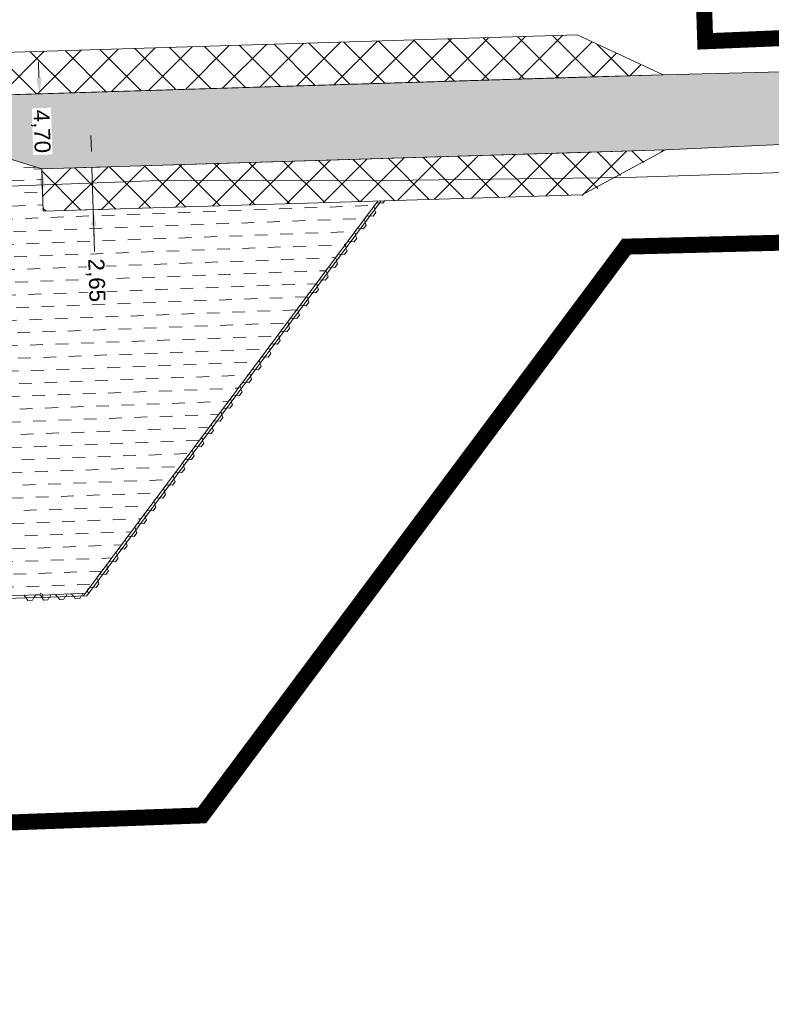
# Model space of a CAD drawing. Header units: metres. Extents: x 68442 to 71740, y 407111 to 411160.
# Tile 49 of 186: x 69407 to 69454, y 408556 to 408618. Entities that reach past the tile are written whole.
import ezdxf

# ---------------------------------------------------------------- set-up
doc = ezdxf.new("R2010")
doc.units = ezdxf.units.M
doc.linetypes.add('XX-CENTER', pattern=[8, 5, -1, 1, -1])
doc.layers.get('Defpoints').update_dxf_attribs({"lineweight": 0})
for name, color, linetype, lineweight in [('MACG_alg_werkgrens', 3, 'XX-CENTER', 0), ('RS AB Kabel', 224, 'Continuous', 0), ('RS AB Mantelbuis', 1, 'Continuous', 0)]:
    doc.layers.add(name, color=color, linetype=linetype, lineweight=lineweight)
doc.layers.add('MACG_n_inr_damwand', color=1, linetype='Continuous', lineweight=0, plot=False, transparency=0.8)
for name, color, linetype, lineweight, transparency in [('MACG_n_maatvoering', 3, 'Continuous', 0, 0.8), ('MACG_n_vhr_arc_auxcrane', 3, 'Continuous', 0, 0.8), ('MACG_n_vhr_arc_craneplatform_18', 150, 'Continuous', 0, 0.8), ('MACG_n_vhr_arc_preassembly_13.5', 6, 'Continuous', 0, 0.8), ('MACG_n_vhr_kant_', 7, 'Continuous', 0, 0.8)]:
    doc.layers.add(name, color=color, linetype=linetype, lineweight=lineweight, transparency=transparency)
doc.styles.add('MACG_standaard', font='arial.ttf', dxfattribs={"height": 2})
doc.dimstyles.new('MACG_standaard', dxfattribs={"dimscale": 0, "dimtxt": 2, "dimasz": 2, "dimexe": 1, "dimexo": 0.1, "dimgap": 1, "dimtad": 0, "dimzin": 1, "dimtxsty": 'MACG_standaard', "dimcen": 0, "dimclrd": 256, "dimclre": 256, "dimclrt": 256, "dimazin": 0, "dimtfac": 1, "dimtofl": 0, "dimtmove": 1, "dimatfit": 3, "dimfxl": 1, "dimfxlon": 1, "dimtfill": 1, "dimlwd": -1, "dimlwe": -1, "dimarcsym": 0})
pattern_1 = [(45, (0, 0), (-1.122532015, 1.122532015), []), (135, (0, 0), (-1.122532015, -1.122532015), [])]

# ---------------------------------------------------------------- blocks, each defined once
blk = doc.blocks.new('*D55')
at = {"layer": 'Defpoints', "color": 0, "transparency": 16777216}
for p in [(69408.556, 408612.914), (69408.556, 408612.914), (69408.7, 408608.214)]:
    blk.add_point(p, dxfattribs=at)
at = {"layer": 'MACG_n_maatvoering', "transparency": 16777216}
for p, q in [((69408.525, 408613.913), (69408.495, 408614.913)), ((69408.556, 408612.914), (69408.056, 408612.899)), ((69408.7, 408608.214), (69408.2, 408608.199)), ((69408.731, 408607.215), (69408.761, 408606.215))]:
    blk.add_line(p, q, dxfattribs=at)
for points in [[(69408.692, 408613.919), (69408.359, 408613.908), (69408.556, 408612.914)], [(69408.897, 408607.22), (69408.564, 408607.21), (69408.7, 408608.214)]]:
    blk.add_solid(points, dxfattribs=at)
at = {"layer": 'MACG_n_maatvoering', "transparency": 16777216, "insert": (69408.628, 408610.564), "char_height": 1, "attachment_point": 5, "rotation": 271.75709, "style": 'MACG_standaard', "bg_fill": 3, "box_fill_scale": 1.1, "bg_fill_color": 256, "bg_fill_true_color": 13158600, "bg_fill_transparency": 0}
blk.add_mtext('4,70', dxfattribs=at)
blk = doc.blocks.new('*D54')
at = {"layer": 'Defpoints', "color": 0, "transparency": 16777216}
for p in [(69408.7, 408608.214), (69411.838, 408608.311), (69408.781, 408605.567)]:
    blk.add_point(p, dxfattribs=at)
at = {"layer": 'MACG_n_maatvoering', "transparency": 16777216}
for p, q in [((69411.807, 408609.31), (69411.776, 408610.31)), ((69411.338, 408608.295), (69412.337, 408608.326)), ((69411.919, 408605.663), (69411.838, 408608.311)), ((69411.419, 408605.647), (69412.419, 408605.678)), ((69411.999, 408603.055), (69411.919, 408605.663)), ((69411.949, 408604.663), (69411.98, 408603.664))]:
    blk.add_line(p, q, dxfattribs=at)
for points in [[(69411.973, 408609.315), (69411.64, 408609.305), (69411.838, 408608.311)], [(69412.116, 408604.668), (69411.783, 408604.658), (69411.919, 408605.663)]]:
    blk.add_solid(points, dxfattribs=at)
at = {"layer": 'MACG_n_maatvoering', "transparency": 16777216, "insert": (69412.054, 408601.245), "char_height": 1, "attachment_point": 5, "rotation": 271.75709, "style": 'MACG_standaard', "bg_fill": 3, "box_fill_scale": 1.1, "bg_fill_color": 256, "bg_fill_true_color": 13158600, "bg_fill_transparency": 0}
blk.add_mtext('2,65', dxfattribs=at)

msp = doc.modelspace()

# ---------------------------------------------------------------- hatches: boundary and pattern name
at = {"layer": 'MACG_n_vhr_arc_auxcrane'}
h = msp.add_hatch(dxfattribs=at)
h.set_pattern_fill('ACO-BETON_DETAIL', color=256, scale=2, angle=90, style=0, pattern_type=2)
h.set_pattern_definition([(144.567157, (34830.2006, 204118.34057), (-0.5922876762, -0.3149528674), [0, -0.6])])
edge = h.paths.add_edge_path()
edge.add_line((69890.99, 408653.63), (69887.795, 408655.469))
edge.add_arc((69862.848, 408612.138), 50, 60.06926, 100.96989)
edge.add_line((69853.333, 408661.224), (69842.878, 408659.358))
edge.add_line((69842.878, 408659.358), (69804.567, 408651.934))
edge.add_line((69804.567, 408651.934), (69802.47, 408652.242))
edge.add_line((69802.47, 408652.242), (69772.256, 408646.387))
edge.add_line((69772.256, 408646.387), (69762.242, 408644.03))
edge.add_line((69762.242, 408644.03), (69714.231, 408634.41))
edge.add_line((69714.231, 408634.41), (69660.32, 408623.532))
edge.add_line((69660.32, 408623.532), (69615.693, 408616.177))
edge.add_line((69615.693, 408616.177), (69599.968, 408615.159))
edge.add_line((69599.968, 408615.159), (69579.757, 408613.88))
edge.add_line((69579.757, 408613.88), (69516.465, 408612.02))
edge.add_line((69516.465, 408612.02), (69480.555, 408610.93))
edge.add_line((69480.555, 408610.93), (69447.705, 408609.411))
edge.add_line((69447.705, 408609.411), (69408.7, 408608.214))
edge.add_line((69408.7, 408608.214), (69406.679, 408608.855))
edge.add_line((69406.679, 408608.855), (69374.766, 408607.876))
edge.add_line((69374.766, 408607.876), (69333.725, 408605.809))
edge.add_line((69333.725, 408605.809), (69302.514, 408601.35))
edge.add_line((69302.514, 408601.35), (69272.625, 408592.636))
edge.add_line((69272.625, 408592.636), (69240.661, 408581.084))
edge.add_line((69240.661, 408581.084), (69202.98, 408569.476))
edge.add_line((69202.98, 408569.476), (69166.509, 408562.577))
edge.add_line((69166.509, 408562.577), (69101.387, 408558.8))
edge.add_line((69101.387, 408558.8), (69072.305, 408557.85))
edge.add_line((69072.305, 408557.85), (69047.328, 408556.74))
edge.add_line((69047.328, 408556.74), (69008.325, 408555.466))
edge.add_line((69008.325, 408555.466), (69006.303, 408556.102))
edge.add_line((69006.303, 408556.102), (68974.744, 408555.071))
edge.add_line((68974.744, 408555.071), (68949.769, 408553.905))
edge.add_line((68949.769, 408553.905), (68865.805, 408551.22))
edge.add_line((68865.805, 408551.22), (68777.315, 408548.6))
edge.add_line((68777.315, 408548.6), (68681.197, 408545.49))
edge.add_line((68681.197, 408545.49), (68667.332, 408544.652))
edge.add_line((68667.332, 408544.652), (68660.682, 408545.639))
edge.add_line((68660.682, 408545.639), (68639.694, 408552.228))
edge.add_line((68639.694, 408552.228), (68637.268, 408552.604))
edge.add_line((68637.268, 408552.604), (68635.123, 408552.946))
edge.add_line((68635.123, 408552.946), (68634.027, 408553.051))
edge.add_line((68634.027, 408553.051), (68632.386, 408553.009))
edge.add_line((68632.386, 408553.009), (68630.73, 408552.618))
edge.add_line((68630.73, 408552.618), (68628.641, 408551.797))
edge.add_line((68628.641, 408551.797), (68627.494, 408551.367))
edge.add_line((68627.494, 408551.367), (68622.841, 408546.377))
edge.add_line((68622.841, 408546.377), (68620.455, 408544.152))
edge.add_line((68620.455, 408544.152), (68597.537, 408512.537))
edge.add_line((68597.537, 408512.537), (68595.795, 408511.329))
edge.add_line((68595.795, 408511.329), (68575.974, 408483.988))
edge.add_line((68575.974, 408483.988), (68561.744, 408463.426))
edge.add_line((68561.744, 408463.426), (68560.733, 408461.962))
edge.add_line((68560.733, 408461.962), (68552.661, 408446.362))
edge.add_line((68552.661, 408446.362), (68547.855, 408428.535))
edge.add_line((68547.855, 408428.535), (68546.727, 408413.603))
edge.add_line((68546.727, 408413.603), (68552.464, 408382.734))
edge.add_line((68552.464, 408382.734), (68566.942, 408357.64))
edge.add_line((68566.942, 408357.64), (68580.601, 408344.403))
edge.add_line((68580.601, 408344.403), (68597.046, 408334.295))
edge.add_line((68597.046, 408334.295), (68616.96, 408327.549))
edge.add_line((68616.96, 408327.549), (68646.472, 408320.374))
edge.add_line((68646.472, 408320.374), (68739.343, 408298.044))
edge.add_line((68739.343, 408298.044), (68789.154, 408286.114))
edge.add_line((68789.154, 408286.114), (68805.142, 408282.272))
edge.add_line((68805.142, 408282.272), (68834.374, 408275.499))
edge.add_line((68834.374, 408275.499), (68872.29, 408266.268))
edge.add_line((68872.29, 408266.268), (68874.057, 408265.069))
edge.add_line((68874.057, 408265.069), (68903.926, 408257.835))
edge.add_line((68903.926, 408257.835), (68933.236, 408251.404))
edge.add_line((68933.236, 408251.404), (69024.823, 408229.334))
edge.add_line((69024.823, 408229.334), (69088.702, 408213.884))
edge.add_line((69088.702, 408213.884), (69155.037, 408197.872))
edge.add_line((69155.037, 408197.872), (69184.34, 408191.419))
edge.add_line((69184.34, 408191.419), (69222.259, 408182.199))
edge.add_line((69222.259, 408182.199), (69224.037, 408181.045))
edge.add_line((69224.037, 408181.045), (69254.719, 408173.585))
edge.add_line((69254.719, 408173.585), (69283.963, 408166.881))
edge.add_line((69283.963, 408166.881), (69307.273, 408161.214))
edge.add_line((69307.273, 408161.214), (69392.314, 408140.854))
edge.add_line((69392.314, 408140.854), (69465.783, 408123.294))
edge.add_line((69465.783, 408123.294), (69508.787, 408112.888))
edge.add_line((69508.787, 408112.888), (69528.675, 408110.15))
edge.add_line((69528.675, 408110.15), (69539.224, 408110.34))
edge.add_line((69539.224, 408110.34), (69558.164, 408116.35))
edge.add_line((69558.164, 408116.35), (69583.298, 408134.951))
edge.add_line((69583.298, 408134.951), (69599.919, 408158.168))
edge.add_line((69599.919, 408158.168), (69611.748, 408174.718))
edge.add_line((69611.748, 408174.718), (69628.253, 408198.195))
edge.add_line((69628.253, 408198.195), (69656.57, 408239.407))
edge.add_line((69656.57, 408239.407), (69679.194, 408271.203))
edge.add_line((69679.194, 408271.203), (69680.926, 408272.426))
edge.add_line((69680.926, 408272.426), (69699.232, 408298.154))
edge.add_line((69699.232, 408298.154), (69720.938, 408329.368))
edge.add_line((69720.938, 408329.368), (69727.822, 408339.187))
edge.add_line((69727.822, 408339.187), (69747.278, 408366.937))
edge.add_line((69747.278, 408366.937), (69776.338, 408408.247))
edge.add_line((69776.338, 408408.247), (69804.588, 408448.568))
edge.add_line((69804.588, 408448.568), (69832.218, 408487.318))
edge.add_line((69832.218, 408487.318), (69840.787, 408499.606))
edge.add_line((69840.787, 408499.606), (69856.84, 408524.73))
edge.add_line((69856.84, 408524.73), (69861.507, 408530.119))
edge.add_line((69861.507, 408530.119), (69863.858, 408532.369))
edge.add_line((69863.858, 408532.369), (69869.382, 408535.958))
edge.add_line((69869.382, 408535.958), (69876.317, 408538.985))
edge.add_line((69876.317, 408538.985), (69879.97, 408539.938))
edge.add_line((69879.97, 408539.938), (69885.821, 408540.85))
edge.add_line((69885.821, 408540.85), (69888.762, 408540.9))
edge.add_line((69888.762, 408540.9), (69910.065, 408539.81))
edge.add_line((69910.065, 408539.81), (69909.882, 408535.814))
edge.add_line((69909.882, 408535.814), (69888.694, 408536.898))
edge.add_line((69888.694, 408536.898), (69886.165, 408536.855))
edge.add_line((69886.165, 408536.855), (69880.785, 408536.017))
edge.add_line((69880.785, 408536.017), (69877.63, 408535.193))
edge.add_line((69877.63, 408535.193), (69871.285, 408532.424))
edge.add_line((69871.285, 408532.424), (69866.352, 408529.219))
edge.add_line((69866.352, 408529.219), (69864.409, 408527.359))
edge.add_line((69864.409, 408527.359), (69860.054, 408522.331))
edge.add_line((69860.054, 408522.331), (69844.114, 408497.384))
edge.add_line((69844.114, 408497.384), (69835.487, 408485.012))
edge.add_line((69835.487, 408485.012), (69807.855, 408446.259))
edge.add_line((69807.855, 408446.259), (69779.612, 408405.949))
edge.add_line((69779.612, 408405.949), (69750.552, 408364.639))
edge.add_line((69750.552, 408364.639), (69731.077, 408336.862))
edge.add_line((69731.077, 408336.862), (69724.206, 408327.06))
edge.add_line((69724.206, 408327.06), (69702.491, 408295.835))
edge.add_line((69702.491, 408295.835), (69660.401, 408236.681))
edge.add_line((69660.401, 408236.681), (69631.523, 408195.892))
edge.add_line((69631.523, 408195.892), (69615.012, 408172.404))
edge.add_line((69615.012, 408172.404), (69603.171, 408155.84))
edge.add_line((69603.171, 408155.84), (69586.184, 408132.11))
edge.add_line((69586.184, 408132.11), (69560.008, 408112.739))
edge.add_line((69560.008, 408112.739), (69539.878, 408106.351))
edge.add_line((69539.878, 408106.351), (69528.437, 408106.145))
edge.add_line((69528.437, 408106.145), (69508.042, 408108.953))
edge.add_line((69508.042, 408108.953), (69464.848, 408119.405))
edge.add_line((69464.848, 408119.405), (69391.382, 408136.964))
edge.add_line((69391.382, 408136.964), (69306.335, 408157.326))
edge.add_line((69306.335, 408157.326), (69283.018, 408162.994))
edge.add_line((69283.018, 408162.994), (69253.774, 408169.698))
edge.add_line((69253.774, 408169.698), (69183.229, 408186.85))
edge.add_line((69183.229, 408186.85), (69154.096, 408193.965))
edge.add_line((69154.096, 408193.965), (69135.592, 408198.44))
edge.add_line((69135.592, 408198.44), (69087.762, 408209.996))
edge.add_line((69087.762, 408209.996), (69023.885, 408225.445))
edge.add_line((69023.885, 408225.445), (68932.294, 408247.517))
edge.add_line((68932.294, 408247.517), (68902.979, 408253.924))
edge.add_arc((68719.705, 407531.542), 745.268, 75.763993, 76.172066)
edge.add_arc((67867.385, 404087.527), 4293.182, 76.112355, 76.520428)
edge.add_arc((67837.676, 404094.76), 4293.182, 76.112355, 76.520428)
edge.add_arc((68672.876, 407544.295), 744.03, 77.144988, 77.553061)
edge.add_line((68833.241, 408270.838), (68804.2, 408278.384))
edge.add_line((68804.2, 408278.384), (68788.222, 408282.224))
edge.add_line((68788.222, 408282.224), (68738.408, 408294.155))
edge.add_line((68738.408, 408294.155), (68645.532, 408316.486))
edge.add_line((68645.532, 408316.486), (68615.844, 408323.704))
edge.add_line((68615.844, 408323.704), (68595.336, 408330.651))
edge.add_line((68595.336, 408330.651), (68578.133, 408341.225))
edge.add_line((68578.133, 408341.225), (68563.757, 408355.156))
edge.add_line((68563.757, 408355.156), (68548.657, 408381.329))
edge.add_line((68548.657, 408381.329), (68542.699, 408413.384))
edge.add_line((68542.699, 408413.384), (68543.895, 408429.212))
edge.add_line((68543.895, 408429.212), (68548.911, 408447.818))
edge.add_line((68548.911, 408447.818), (68557.315, 408464.061))
edge.add_line((68557.315, 408464.061), (68558.506, 408465.774))
edge.add_line((68558.506, 408465.774), (68572.736, 408486.336))
edge.add_line((68572.736, 408486.336), (68616.634, 408546.892))
edge.add_line((68616.634, 408546.892), (68620.839, 408554.503))
edge.add_line((68620.839, 408554.503), (68621.433, 408557.641))
edge.add_line((68621.433, 408557.641), (68621.314, 408559.316))
edge.add_line((68621.314, 408559.316), (68620.501, 408561.532))
edge.add_line((68620.501, 408561.532), (68615.763, 408569.01))
edge.add_line((68615.763, 408569.01), (68618.603, 408572.227))
edge.add_line((68618.603, 408572.227), (68630.17, 408563.753))
edge.add_line((68630.17, 408563.753), (68639.356, 408557.402))
edge.add_line((68639.356, 408557.402), (68642.196, 408555.635))
edge.add_line((68642.196, 408555.635), (68661.58, 408549.549))
edge.add_line((68661.58, 408549.549), (68667.507, 408548.67))
edge.add_line((68667.507, 408548.67), (68681.012, 408549.486))
edge.add_line((68681.012, 408549.486), (68777.191, 408552.598))
edge.add_line((68777.191, 408552.598), (68865.682, 408555.218))
edge.add_line((68865.682, 408555.218), (68949.638, 408557.903))
edge.add_line((68949.638, 408557.903), (68974.614, 408559.069))
edge.add_line((68974.614, 408559.069), (69047.175, 408561.439))
edge.add_line((69047.175, 408561.439), (69072.175, 408561.848))
edge.add_line((69072.175, 408561.848), (69101.206, 408562.796))
edge.add_line((69101.206, 408562.796), (69166.019, 408566.556))
edge.add_line((69166.019, 408566.556), (69202.016, 408573.365))
edge.add_line((69202.016, 408573.365), (69239.392, 408584.879))
edge.add_line((69239.392, 408584.879), (69271.384, 408596.44))
edge.add_line((69271.384, 408596.44), (69301.667, 408605.27))
edge.add_line((69301.667, 408605.27), (69333.366, 408609.798))
edge.add_line((69333.366, 408609.798), (69374.644, 408611.874))
edge.add_line((69374.644, 408611.874), (69447.561, 408614.111))
edge.add_line((69447.561, 408614.111), (69480.434, 408614.928))
edge.add_line((69480.434, 408614.928), (69516.348, 408616.018))
edge.add_line((69516.348, 408616.018), (69579.572, 408617.876))
edge.add_line((69579.572, 408617.876), (69599.712, 408619.151))
edge.add_line((69599.712, 408619.151), (69615.237, 408620.156))
edge.add_line((69615.237, 408620.156), (69659.599, 408627.467))
edge.add_line((69659.599, 408627.467), (69713.443, 408638.332))
edge.add_line((69713.443, 408638.332), (69763.291, 408648.319))
edge.add_line((69763.291, 408648.319), (69771.495, 408650.314))
edge.add_line((69771.495, 408650.314), (69841.984, 408663.974))
edge.add_line((69841.984, 408663.974), (69862.285, 408668.052))
edge.add_line((69862.285, 408668.052), (69870.165, 408668.838))
edge.add_line((69870.165, 408668.838), (69875.686, 408668.211))
edge.add_line((69875.686, 408668.211), (69889.043, 408660.529))
edge.add_arc((69926.238, 408728.473), 77.46, 241.30207, 271.51339)
edge.add_line((69928.284, 408651.041), (69943.963, 408651.389))
edge.add_line((69943.963, 408651.389), (69944.074, 408646.39))
edge.add_line((69944.074, 408646.39), (69917.04, 408645.79))
edge.add_line((69917.04, 408645.79), (69903.16, 408647.17))
edge.add_line((69903.16, 408647.17), (69890.99, 408653.63))
edge.add_line((69890.99, 408653.63), (69887.795, 408655.469))
at = {"layer": 'MACG_n_vhr_arc_craneplatform_18'}
h = msp.add_hatch(dxfattribs=at)
h.set_pattern_fill('ANSI37', color=256, style=0)
h.set_pattern_definition(pattern_1)
h.paths.add_polyline_path([(69374.644, 408611.874), (69379.941, 408612.036), (69379.86, 408614.684)])
h.paths.add_polyline_path([(69442.264, 408613.948), (69442.183, 408616.596), (69379.86, 408614.684), (69379.941, 408612.036)])
h.paths.add_polyline_path([(69447.561, 408614.111), (69442.183, 408616.596), (69442.264, 408613.948)])
h = msp.add_hatch(dxfattribs=at)
h.set_pattern_fill('ANSI37', color=256, style=0)
h.set_pattern_definition(pattern_1)
edge = h.paths.add_edge_path()
edge.add_line((69442.408, 408609.249), (69408.7, 408608.214))
edge.add_line((69408.7, 408608.214), (69408.781, 408605.567))
edge.add_line((69408.781, 408605.567), (69442.489, 408606.601))
edge = h.paths.add_edge_path()
edge.add_line((69442.494, 408606.432), (69447.705, 408609.411))
edge.add_line((69447.705, 408609.411), (69442.408, 408609.249))
at = {"layer": 'MACG_n_vhr_arc_preassembly_13.5'}
h = msp.add_hatch(dxfattribs=at)
h.set_pattern_fill('DASH', color=256, scale=0.5, angle=182.12757)
h.set_pattern_definition([(182.12757, (69982.37296, 409427.91986), (-0.76373526, -0.8226704), [0.79375, -0.79375])])
edge = h.paths.add_edge_path()
edge.add_line((69394.518, 408581.059), (69411.427, 408581.68))
edge.add_line((69411.427, 408581.68), (69429.718, 408606.209))
edge.add_line((69429.718, 408606.209), (69408.781, 408605.567))
edge.add_line((69408.781, 408605.567), (69408.7, 408608.214))
edge.add_line((69408.7, 408608.214), (69406.679, 408608.855))
edge.add_line((69406.679, 408608.855), (69393.503, 408608.406))
edge.add_line((69393.503, 408608.406), (69393.597, 408605.742))
edge.add_arc((69394, 408595), 10.75, -87.87243, 92.15011, ccw=False)
edge.add_line((69394.399, 408584.257), (69394.518, 408581.059))

# ---------------------------------------------------------------- linework, layer by layer
at = {"layer": 'MACG_alg_werkgrens', "ltscale": 10, "const_width": 1, "flags": 128}
for points in [[(71465.406, 407420.649), (71462.648, 407413.139), (71437.76, 407423.219), (71431.706, 407426.394), (71412.362, 407436.329), (71404.772, 407439.8), (71316.491, 407480.179), (71284.757, 407496.468), (71249.36, 407511.986), (71214.962, 407529.71), (71191.396, 407483.927), (71150.589, 407404.732), (71168.177, 407392.902), (71161.286, 407373.515), (71144.93, 407344.206), (71115.901, 407287.439), (71113.936, 407270.957), (71078.17, 407236.48), (71058.5, 407222.66), (71032.65, 407211.546), (71010.252, 407205.593), (70981.457, 407204.101), (70943.412, 407210.809), (70922.41, 407219.64), (70878.588, 407248.774), (70729.287, 407351.852), (70728.011, 407352.727), (70721.986, 407343.937), (70649.092, 407393.899), (70655.14, 407402.682), (70545.753, 407478.064), (70437.714, 407552.884), (70364.415, 407603.356), (70358.371, 407594.578), (70285.156, 407644.993), (70291.2, 407653.77), (70290.166, 407654.482), (70161.924, 407742.734), (70051.196, 407819.283), (69996.965, 407856.448), (69990.953, 407847.665), (69918.942, 407896.96), (69924.665, 407905.98), (69895.152, 407926.411), (69875.283, 407939.445), (69866.942, 407949.246), (69858.226, 407963.205), (69853.141, 407974.836), (69850.175, 407984.571), (69848.045, 407995.783), (69847.238, 408005.92), (69847.575, 408017.366), (69850.692, 408034.812), (69856.32, 408050.261), (69881.049, 408099.821), (69906.237, 408140.878), (69967.707, 408228.575), (69960.209, 408232.624), (70003.187, 408311.8), (70010.402, 408307.905), (70017.122, 408319.519), (70025.131, 408331.446), (70040.788, 408352.956), (70049.799, 408367.543), (70051.76, 408375.163), (70051.76, 408388.582), (70050.801, 408393.32), (70041.254, 408423.688), (70025.21, 408462.21), (70000, 408479.97), (70026.48, 408518.11), (70037.55, 408530.34), (70000.74, 408556.19), (69948.82, 408555.87), (69945.706, 408544.622), (69935.731, 408545.183), (69934.935, 408531.604), (69933.362, 408531.647), (69909.742, 408532.502), (69886.023, 408533.491), (69877.993, 408531.836), (69872.373, 408529.287), (69866.167, 408524.444), (69862.498, 408520.061), (69837.613, 408484.605), (69809.513, 408445.146), (69781.226, 408404.8), (69725.804, 408325.916), (69710.272, 408304.049), (69716.446, 408293.344), (69670.885, 408229.882), (69661.509, 408235.01), (69616.618, 408171.189), (69587.096, 408130.353), (69560.303, 408110.729), (69539.944, 408104.392), (69528.345, 408103.56), (69507.689, 408106.382), (69464.232, 408116.875), (69390.794, 408134.475), (69305.748, 408154.827), (69258.955, 408166.338), (69256.366, 408156.094), (69179.705, 408174.624), (69182.444, 408184.419), (69087.142, 408207.366), (69023.233, 408222.725), (68907.132, 408250.608), (68902.908, 408251.859), (68900.299, 408241.591), (68835.419, 408257.387), (68829.632, 408258.796), (68832.328, 408268.999), (68737.755, 408291.435), (68644.879, 408313.766), (68615.273, 408320.987), (68594.693, 408327.905), (68576.927, 408338.663), (68562.076, 408352.857), (68546.452, 408379.502), (68540.008, 408412.479), (68541.066, 408429.152), (68546.111, 408448.237), (68554.716, 408465.172), (68568.02, 408486.068), (68572.082, 408493.356), (68609.76, 408545.329), (68617.565, 408556.908), (68611.491, 408569.232), (68613.993, 408571.672), (68618.227, 408575.759), (68626.695, 408569.435), (68642.688, 408558.198), (68662.531, 408551.978), (68668.417, 408551.15), (68681.155, 408552.078), (68777.078, 408555.179), (68865.598, 408557.839), (68968.374, 408561.089), (68968.042, 408571.651), (69050.82, 408574.296), (69051.157, 408563.567), (69101.098, 408565.358), (69165.377, 408568.999), (69201.139, 408575.735), (69238.476, 408587.237), (69270.772, 408598.893), (69301.489, 408607.78), (69333.401, 408612.335), (69363.39, 408613.518), (69363.055, 408624.14), (69449.855, 408626.87), (69450.192, 408616.199), (69480.35, 408617.459), (69579.387, 408620.368), (69614.723, 408622.63), (69659.05, 408629.938), (69712.969, 408640.811), (69764.613, 408650.999), (69762.56, 408661.426), (69838.754, 408676.274), (69854.066, 408668.451), (69862.318, 408670.115), (69871.007, 408670.753), (69877.268, 408669.616), (69884.534, 408665.432, 0.115056), (69905.12, 408655.227), (69931.992, 408655.635), (69931.738, 408665.079), (69938.17, 408668.13), (69963.51, 408670.944), (69968.941, 408666.443), (70014.092, 408666.62), (70013.062, 408666.64), (70052.031, 408665.879), (70108.785, 408664.771), (70108.492, 408626.708), (70110.09, 408574.745), (70140.741, 408574.068), (70179.845, 408576.978), (70179.492, 408582.411), (70179.031, 408601.284), (70178.231, 408626.657), (70181.15, 408635.23), (70209.1, 408636.03), (70213.163, 408636.958), (70243.092, 408639.29), (70307.758, 408639.306), (70343.557, 408641.26), (70345.206, 408641.26), (70348.034, 408642.108), (70362.751, 408644.755), (70395.793, 408649.478), (70408.702, 408650.577), (70462.537, 408652.339), (70514.375, 408653.899), (70565.274, 408655.659), (70615.598, 408657.229), (70697.729, 408659.789), (70697.418, 408670.422), (70790.324, 408673.323), (70790.641, 408662.506), (70800.376, 408662.581), (70824.594, 408660.546), (70844.968, 408657.027), (70866.867, 408651.43), (70890.771, 408644.483), (70907.698, 408639.7), (70924.847, 408635.915), (70950.418, 408631.746), (70970.909, 408629.969), (70995.819, 408629.65), (71028.881, 408630.449), (71080.388, 408632.239), (71137.011, 408633.806), (71136.703, 408644.531), (71229.599, 408647.351), (71229.915, 408636.714), (71266.395, 408637.869), (71303.344, 408639.089), (71382.507, 408641.709), (71438.798, 408643.409), (71473.55, 408644.498), (71500.58, 408646.369), (71530.71, 408651.273), (71551.002, 408656.043), (71572.149, 408662.424), (71569.02, 408672.348), (71657.68, 408700.266), (71664.655, 408678.126), (71673.979, 408641.979), (71625.171, 408626.246), (71590.668, 408648.917), (71584.955, 408652.174), (71567.883, 408646.935), (71559.774, 408644.344), (71531.935, 408638.002), (71507.048, 408633.798), (71478.724, 408631.138), (71468.632, 408630.812), (71416.841, 408629.098), (71228.116, 408623.147), (71229.461, 408586.715), (71178.215, 408584.813), (71151.058, 408616.106), (71146.916, 408620.699), (71040.783, 408617.356), (70988.897, 408616.225), (70970.676, 408616.505), (70947.885, 408618.458), (70921.561, 408622.803), (70904.249, 408626.625), (70852.735, 408641.218), (70841.996, 408643.938), (70822.693, 408647.276), (70799.636, 408649.208), (70788.663, 408649.061), (70789.991, 408613.085), (70738.91, 408611.189), (70712.52, 408641.822), (70708.479, 408646.829), (70424.502, 408637.837), (70408.438, 408637.263), (70397.35, 408635.843), (70386.61, 408634.549), (70376.012, 408632.71), (70360.761, 408629.878), (70353.585, 408621.127), (70363.582, 408543.674), (70361.281, 408539.705), (70365.314, 408451.569), (70364.256, 408404.678), (70367.836, 408365.748), (70374.776, 408321.971), (70384.599, 408277.163), (70396.634, 408235.657), (70410.682, 408196.472), (70436.61, 408135.984, -0.152361), (70447.619, 408125.306), (70453.92, 408115.911), (70470.126, 408087.78), (70486.342, 408065.104), (70482.343, 408062.878), (70503.254, 408033.442), (70527.367, 408001.27), (70555.217, 407970.242), (70589.376, 407936.652), (70638.984, 407895.054), (70665.899, 407875.91), (70668.25, 407879.794), (70677.505, 407872.509), (70719.039, 407847.669), (70758.4, 407822.34), (70775.091, 407782.344), (70841.348, 407747.704), (70908.119, 407712.795), (70911.322, 407718.92), (70949.973, 407708.535), (71003.554, 407681.932), (71013.434, 407700.68), (71080.281, 407665.416), (71160.477, 407596.544), (71171.337, 407593.164), (71190.181, 407586.248), (71207.298, 407579.286), (71234.021, 407566.554), (71277.874, 407543.714), (71304.765, 407528.777), (71331.295, 407511.637), (71350.687, 407502.493), (71366.901, 407505.469), (71378.503, 407523.138), (71443.522, 407480.851, -0.217366), (71465.406, 407420.649)], [(69652.627, 408244.314), (69580.44, 408135.8, -0.285869), (69510.805, 408117.936), (69480.44, 408125.307), (69373.31, 408150.998), (69264.004, 408177.507), (69272.669, 408213.183), (69222.84, 408225.299), (69186.18, 408197.159), (69063.032, 408224.102), (68913.963, 408261.557), (68922.624, 408297.382), (68872.782, 408309.445), (68835.793, 408280.99), (68835.793, 408280.99), (68728.261, 408304.077), (68624.111, 408329.311, -0.609237), (68577.461, 408471.961), (68602.214, 408454.016), (68632.322, 408495.528), (68622.45, 408531.808), (68626.548, 408533.936), (68628.925, 408534.951), (68631.558, 408535.835), (68633.627, 408536.365), (68635.703, 408536.758), (68637.678, 408537.003), (68675.1, 408537.165), (68742.366, 408540.313), (68835.804, 408543.005), (68967.065, 408548.73), (68968.481, 408511.786), (69019.648, 408513.411), (69047.791, 408550.75), (69106.781, 408552.424), (69148.264, 408553.466), (69186.09, 408558.204), (69228.66, 408568.672), (69271.954, 408585.355), (69304.935, 408594.717), (69331.812, 408598.65), (69366.171, 408601.246), (69367.505, 408565.884), (69418.728, 408567.775), (69445.259, 408603.355), (69516.435, 408605.167), (69604.264, 408608.411), (69625.791, 408611.261), (69700.818, 408624.755), (69764.595, 408638.585), (69771.796, 408602.76), (69822.033, 408612.486), (69836.835, 408640.48), (69873.68, 408649.16), (69888.62, 408618.4), (69898.209, 408622.472), (69939.45, 408640.96), (69956.42, 408603.49), (69962.814, 408588.304), (69961.633, 408588.277), (69960.7, 408587.855), (69957.594, 408586.448), (69947.961, 408582.085), (69937.596, 408577.389), (69936.491, 408576.889), (69935.471, 408576.108), (69934.296, 408575.208), (69933.956, 408574.543), (69933.422, 408573.499), (69933.366, 408572.565), (69932.949, 408565.558), (69931.503, 408541.27), (69926.77, 408541.552), (69910.527, 408542.464), (69905.368, 408541.202), (69900.699, 408541.441), (69894.044, 408541.781), (69887.849, 408542.035), (69885.723, 408541.998), (69882.139, 408541.44), (69879.735, 408541.065), (69875.94, 408540.075), (69871.069, 408537.949), (69868.351, 408536.66), (69866.988, 408535.774), (69863.122, 408533.262), (69859.363, 408529.399), (69855.916, 408525.42), (69839.832, 408500.248), (69836.924, 408496.135), (69817.123, 408468.128), (69801.025, 408445.486), (69776.243, 408410.116), (69727.637, 408341.114), (69703.005, 408306.213), (69670.085, 408329.605), (69640.362, 408287.845), (69652.627, 408244.314)]]:
    msp.add_lwpolyline(points, format="xyb", dxfattribs=at)
at = {"layer": 'MACG_n_inr_damwand'}
for p, q in [((69429.928, 408606.215), (69411.512, 408581.518)), ((69429.718, 408606.209), (69429.459, 408605.863)), ((69429.627, 408606.087), (69429.459, 408605.863)), ((69429.816, 408606.065), (69429.627, 408606.087)), ((69429.824, 408606.077), (69429.816, 408606.065)), ((69429.833, 408606.089), (69429.824, 408606.077)), ((69430.022, 408606.067), (69429.833, 408606.089)), ((69430.138, 408606.222), (69430.022, 408606.067)), ((69429.592, 408605.49), (69429.424, 408605.265)), ((69429.459, 408605.863), (69429.535, 408605.688)), ((69429.535, 408605.688), (69429.517, 408605.664)), ((69429.517, 408605.664), (69429.592, 408605.49)), ((69429.029, 408605.286), (69428.862, 408605.061)), ((69428.862, 408605.061), (69428.937, 408604.887)), ((69428.937, 408604.887), (69428.919, 408604.862)), ((69428.919, 408604.862), (69428.994, 408604.688)), ((69429.218, 408605.263), (69429.029, 408605.286)), ((69429.227, 408605.275), (69429.218, 408605.263)), ((69429.236, 408605.287), (69429.227, 408605.275)), ((69429.424, 408605.265), (69429.236, 408605.287)), ((69428.431, 408604.484), (69428.264, 408604.259)), ((69428.264, 408604.259), (69428.339, 408604.085)), ((69428.62, 408604.462), (69428.431, 408604.484)), ((69428.629, 408604.474), (69428.62, 408604.462)), ((69428.638, 408604.486), (69428.629, 408604.474)), ((69428.827, 408604.464), (69428.638, 408604.486)), ((69428.994, 408604.688), (69428.827, 408604.464)), ((69427.834, 408603.682), (69427.666, 408603.458)), ((69428.022, 408603.66), (69427.834, 408603.682)), ((69428.031, 408603.672), (69428.022, 408603.66)), ((69428.04, 408603.684), (69428.031, 408603.672)), ((69428.229, 408603.662), (69428.04, 408603.684)), ((69428.396, 408603.886), (69428.229, 408603.662)), ((69428.339, 408604.085), (69428.321, 408604.061)), ((69428.321, 408604.061), (69428.396, 408603.886)), ((69427.798, 408603.085), (69427.631, 408602.86)), ((69427.666, 408603.458), (69427.741, 408603.283)), ((69427.741, 408603.283), (69427.723, 408603.259)), ((69427.723, 408603.259), (69427.798, 408603.085)), ((69427.201, 408602.283), (69427.033, 408602.058)), ((69427.236, 408602.881), (69427.068, 408602.656)), ((69427.068, 408602.656), (69427.144, 408602.482)), ((69427.144, 408602.482), (69427.126, 408602.457)), ((69427.126, 408602.457), (69427.201, 408602.283)), ((69427.424, 408602.858), (69427.236, 408602.881)), ((69427.433, 408602.87), (69427.424, 408602.858)), ((69427.442, 408602.882), (69427.433, 408602.87)), ((69427.631, 408602.86), (69427.442, 408602.882)), ((69426.638, 408602.079), (69426.471, 408601.854)), ((69426.471, 408601.854), (69426.546, 408601.68)), ((69426.546, 408601.68), (69426.528, 408601.656)), ((69426.827, 408602.057), (69426.638, 408602.079)), ((69426.836, 408602.069), (69426.827, 408602.057)), ((69426.845, 408602.081), (69426.836, 408602.069)), ((69427.033, 408602.058), (69426.845, 408602.081)), ((69426.04, 408601.277), (69425.873, 408601.053)), ((69425.873, 408601.053), (69425.948, 408600.878)), ((69426.229, 408601.255), (69426.04, 408601.277)), ((69426.238, 408601.267), (69426.229, 408601.255)), ((69426.247, 408601.279), (69426.238, 408601.267)), ((69426.436, 408601.257), (69426.247, 408601.279)), ((69426.603, 408601.481), (69426.436, 408601.257)), ((69426.528, 408601.656), (69426.603, 408601.481)), ((69425.443, 408600.475), (69425.275, 408600.251)), ((69425.631, 408600.453), (69425.443, 408600.475)), ((69425.64, 408600.465), (69425.631, 408600.453)), ((69425.649, 408600.477), (69425.64, 408600.465)), ((69425.838, 408600.455), (69425.649, 408600.477)), ((69426.005, 408600.68), (69425.838, 408600.455)), ((69425.948, 408600.878), (69425.93, 408600.854)), ((69425.93, 408600.854), (69426.005, 408600.68)), ((69425.407, 408599.878), (69425.24, 408599.653)), ((69425.275, 408600.251), (69425.35, 408600.076)), ((69425.35, 408600.076), (69425.332, 408600.052)), ((69425.332, 408600.052), (69425.407, 408599.878)), ((69424.845, 408599.674), (69424.677, 408599.449)), ((69424.677, 408599.449), (69424.753, 408599.275)), ((69424.753, 408599.275), (69424.735, 408599.251)), ((69424.735, 408599.251), (69424.81, 408599.076)), ((69425.033, 408599.652), (69424.845, 408599.674)), ((69425.042, 408599.664), (69425.033, 408599.652)), ((69425.051, 408599.676), (69425.042, 408599.664)), ((69425.24, 408599.653), (69425.051, 408599.676)), ((69424.247, 408598.872), (69424.08, 408598.648)), ((69424.08, 408598.648), (69424.155, 408598.473)), ((69424.436, 408598.85), (69424.247, 408598.872)), ((69424.445, 408598.862), (69424.436, 408598.85)), ((69424.454, 408598.874), (69424.445, 408598.862)), ((69424.642, 408598.852), (69424.454, 408598.874)), ((69424.81, 408599.076), (69424.642, 408598.852)), ((69423.649, 408598.07), (69423.482, 408597.846)), ((69423.838, 408598.048), (69423.649, 408598.07)), ((69423.847, 408598.06), (69423.838, 408598.048)), ((69423.856, 408598.072), (69423.847, 408598.06)), ((69424.045, 408598.05), (69423.856, 408598.072)), ((69424.212, 408598.275), (69424.045, 408598.05)), ((69424.155, 408598.473), (69424.137, 408598.449)), ((69424.137, 408598.449), (69424.212, 408598.275)), ((69423.614, 408597.473), (69423.447, 408597.248)), ((69423.482, 408597.846), (69423.557, 408597.671)), ((69423.557, 408597.671), (69423.539, 408597.647)), ((69423.539, 408597.647), (69423.614, 408597.473)), ((69423.051, 408597.269), (69422.884, 408597.044)), ((69422.884, 408597.044), (69422.959, 408596.87)), ((69422.959, 408596.87), (69422.941, 408596.846)), ((69422.941, 408596.846), (69423.016, 408596.671)), ((69423.24, 408597.247), (69423.051, 408597.269)), ((69423.249, 408597.259), (69423.24, 408597.247)), ((69423.258, 408597.271), (69423.249, 408597.259)), ((69423.447, 408597.248), (69423.258, 408597.271)), ((69422.454, 408596.467), (69422.286, 408596.243)), ((69422.286, 408596.243), (69422.361, 408596.068)), ((69422.642, 408596.445), (69422.454, 408596.467)), ((69422.651, 408596.457), (69422.642, 408596.445)), ((69422.66, 408596.469), (69422.651, 408596.457)), ((69422.849, 408596.447), (69422.66, 408596.469)), ((69423.016, 408596.671), (69422.849, 408596.447)), ((69421.856, 408595.665), (69421.689, 408595.441)), ((69422.045, 408595.643), (69421.856, 408595.665)), ((69422.054, 408595.655), (69422.045, 408595.643)), ((69422.063, 408595.667), (69422.054, 408595.655)), ((69422.251, 408595.645), (69422.063, 408595.667)), ((69422.419, 408595.87), (69422.251, 408595.645)), ((69422.361, 408596.068), (69422.344, 408596.044)), ((69422.344, 408596.044), (69422.419, 408595.87)), ((69421.821, 408595.068), (69421.654, 408594.843)), ((69421.689, 408595.441), (69421.764, 408595.266)), ((69421.764, 408595.266), (69421.746, 408595.242)), ((69421.746, 408595.242), (69421.821, 408595.068)), ((69421.223, 408594.266), (69421.056, 408594.042)), ((69421.258, 408594.864), (69421.091, 408594.639)), ((69421.091, 408594.639), (69421.166, 408594.465)), ((69421.166, 408594.465), (69421.148, 408594.441)), ((69421.148, 408594.441), (69421.223, 408594.266)), ((69421.447, 408594.842), (69421.258, 408594.864)), ((69421.456, 408594.854), (69421.447, 408594.842)), ((69421.465, 408594.866), (69421.456, 408594.854)), ((69421.654, 408594.843), (69421.465, 408594.866)), ((69420.66, 408594.062), (69420.493, 408593.838)), ((69420.493, 408593.838), (69420.568, 408593.663)), ((69420.568, 408593.663), (69420.55, 408593.639)), ((69420.849, 408594.04), (69420.66, 408594.062)), ((69420.858, 408594.052), (69420.849, 408594.04)), ((69420.867, 408594.064), (69420.858, 408594.052)), ((69421.056, 408594.042), (69420.867, 408594.064)), ((69420.063, 408593.26), (69419.895, 408593.036)), ((69419.895, 408593.036), (69419.97, 408592.861)), ((69420.251, 408593.238), (69420.063, 408593.26)), ((69420.26, 408593.25), (69420.251, 408593.238)), ((69420.269, 408593.262), (69420.26, 408593.25)), ((69420.458, 408593.24), (69420.269, 408593.262)), ((69420.625, 408593.465), (69420.458, 408593.24)), ((69420.55, 408593.639), (69420.625, 408593.465)), ((69419.465, 408592.459), (69419.298, 408592.234)), ((69419.654, 408592.437), (69419.465, 408592.459)), ((69419.663, 408592.449), (69419.654, 408592.437)), ((69419.672, 408592.461), (69419.663, 408592.449)), ((69419.86, 408592.438), (69419.672, 408592.461)), ((69420.028, 408592.663), (69419.86, 408592.438)), ((69419.97, 408592.861), (69419.953, 408592.837)), ((69419.953, 408592.837), (69420.028, 408592.663)), ((69419.43, 408591.861), (69419.263, 408591.637)), ((69419.298, 408592.234), (69419.373, 408592.06)), ((69419.373, 408592.06), (69419.355, 408592.036)), ((69419.355, 408592.036), (69419.43, 408591.861)), ((69418.867, 408591.657), (69418.7, 408591.433)), ((69418.7, 408591.433), (69418.775, 408591.258)), ((69418.775, 408591.258), (69418.757, 408591.234)), ((69418.757, 408591.234), (69418.832, 408591.059)), ((69419.056, 408591.635), (69418.867, 408591.657)), ((69419.065, 408591.647), (69419.056, 408591.635)), ((69419.074, 408591.659), (69419.065, 408591.647)), ((69419.263, 408591.637), (69419.074, 408591.659)), ((69418.269, 408590.855), (69418.102, 408590.631)), ((69418.102, 408590.631), (69418.177, 408590.456)), ((69418.458, 408590.833), (69418.269, 408590.855)), ((69418.467, 408590.845), (69418.458, 408590.833)), ((69418.476, 408590.857), (69418.467, 408590.845)), ((69418.665, 408590.835), (69418.476, 408590.857)), ((69418.832, 408591.059), (69418.665, 408590.835)), ((69417.672, 408590.054), (69417.504, 408589.829)), ((69417.86, 408590.031), (69417.672, 408590.054)), ((69417.869, 408590.044), (69417.86, 408590.031)), ((69417.878, 408590.056), (69417.869, 408590.044)), ((69418.067, 408590.033), (69417.878, 408590.056)), ((69418.234, 408590.258), (69418.067, 408590.033)), ((69418.177, 408590.456), (69418.159, 408590.432)), ((69418.159, 408590.432), (69418.234, 408590.258)), ((69417.637, 408589.456), (69417.469, 408589.232)), ((69417.504, 408589.829), (69417.579, 408589.655)), ((69417.579, 408589.655), (69417.561, 408589.631)), ((69417.561, 408589.631), (69417.637, 408589.456)), ((69417.074, 408589.252), (69416.907, 408589.028)), ((69416.907, 408589.028), (69416.982, 408588.853)), ((69416.982, 408588.853), (69416.964, 408588.829)), ((69416.964, 408588.829), (69417.039, 408588.654)), ((69417.263, 408589.23), (69417.074, 408589.252)), ((69417.272, 408589.242), (69417.263, 408589.23)), ((69417.281, 408589.254), (69417.272, 408589.242)), ((69417.469, 408589.232), (69417.281, 408589.254)), ((69416.476, 408588.45), (69416.309, 408588.226)), ((69416.309, 408588.226), (69416.384, 408588.051)), ((69416.665, 408588.428), (69416.476, 408588.45)), ((69416.674, 408588.44), (69416.665, 408588.428)), ((69416.683, 408588.452), (69416.674, 408588.44)), ((69416.871, 408588.43), (69416.683, 408588.452)), ((69417.039, 408588.654), (69416.871, 408588.43)), ((69415.878, 408587.649), (69415.711, 408587.424)), ((69416.067, 408587.626), (69415.878, 408587.649)), ((69416.076, 408587.638), (69416.067, 408587.626)), ((69416.085, 408587.651), (69416.076, 408587.638)), ((69416.274, 408587.628), (69416.085, 408587.651)), ((69416.441, 408587.853), (69416.274, 408587.628)), ((69416.384, 408588.051), (69416.366, 408588.027)), ((69416.366, 408588.027), (69416.441, 408587.853)), ((69415.843, 408587.051), (69415.676, 408586.827)), ((69415.711, 408587.424), (69415.786, 408587.25)), ((69415.786, 408587.25), (69415.768, 408587.226)), ((69415.768, 408587.226), (69415.843, 408587.051)), ((69415.281, 408586.847), (69415.113, 408586.623)), ((69415.113, 408586.623), (69415.188, 408586.448)), ((69415.188, 408586.448), (69415.17, 408586.424)), ((69415.17, 408586.424), (69415.246, 408586.249)), ((69415.469, 408586.825), (69415.281, 408586.847)), ((69415.478, 408586.837), (69415.469, 408586.825)), ((69415.487, 408586.849), (69415.478, 408586.837)), ((69415.676, 408586.827), (69415.487, 408586.849)), ((69414.683, 408586.045), (69414.515, 408585.821)), ((69414.515, 408585.821), (69414.591, 408585.646)), ((69414.591, 408585.646), (69414.573, 408585.622)), ((69414.872, 408586.023), (69414.683, 408586.045)), ((69414.881, 408586.035), (69414.872, 408586.023)), ((69414.889, 408586.047), (69414.881, 408586.035)), ((69415.078, 408586.025), (69414.889, 408586.047)), ((69415.246, 408586.249), (69415.078, 408586.025)), ((69414.085, 408585.244), (69413.918, 408585.019)), ((69414.274, 408585.221), (69414.085, 408585.244)), ((69414.283, 408585.233), (69414.274, 408585.221)), ((69414.292, 408585.245), (69414.283, 408585.233)), ((69414.48, 408585.223), (69414.292, 408585.245)), ((69414.648, 408585.448), (69414.48, 408585.223)), ((69414.573, 408585.622), (69414.648, 408585.448)), ((69413.487, 408584.442), (69413.676, 408584.42)), ((69413.883, 408584.422), (69413.694, 408584.444)), ((69414.05, 408584.646), (69413.883, 408584.422)), ((69413.918, 408585.019), (69413.993, 408584.845)), ((69413.993, 408584.845), (69413.975, 408584.821)), ((69413.975, 408584.821), (69414.05, 408584.646)), ((69413.47, 408583.869), (69413.302, 408583.644)), ((69413.337, 408584.242), (69413.413, 408584.067)), ((69413.413, 408584.067), (69413.395, 408584.043)), ((69413.395, 408584.043), (69413.47, 408583.869)), ((69412.907, 408583.664), (69412.74, 408583.44)), ((69412.74, 408583.44), (69412.815, 408583.265)), ((69412.815, 408583.265), (69412.797, 408583.241)), ((69412.797, 408583.241), (69412.872, 408583.067)), ((69413.096, 408583.642), (69412.907, 408583.664)), ((69413.105, 408583.654), (69413.096, 408583.642)), ((69413.114, 408583.666), (69413.105, 408583.654)), ((69413.302, 408583.644), (69413.114, 408583.666)), ((69412.309, 408582.863), (69412.142, 408582.638)), ((69412.142, 408582.638), (69412.217, 408582.464)), ((69412.498, 408582.841), (69412.309, 408582.863)), ((69412.507, 408582.853), (69412.498, 408582.841)), ((69412.516, 408582.865), (69412.507, 408582.853)), ((69412.705, 408582.842), (69412.516, 408582.865)), ((69412.872, 408583.067), (69412.705, 408582.842)), ((69411.711, 408582.061), (69411.544, 408581.837)), ((69411.9, 408582.039), (69411.711, 408582.061)), ((69411.909, 408582.051), (69411.9, 408582.039)), ((69411.918, 408582.063), (69411.909, 408582.051)), ((69412.107, 408582.041), (69411.918, 408582.063)), ((69412.274, 408582.265), (69412.107, 408582.041)), ((69412.217, 408582.464), (69412.199, 408582.44)), ((69412.199, 408582.44), (69412.274, 408582.265)), ((69380.968, 408580.391), (69408.764, 408581.423)), ((69381.253, 408580.567), (69408.451, 408581.577)), ((69407.322, 408581.535), (69407.601, 408581.545)), ((69407.601, 408581.545), (69407.702, 408581.384)), ((69407.702, 408581.384), (69407.732, 408581.385)), ((69407.732, 408581.385), (69407.833, 408581.224)), ((69408.113, 408581.235), (69408.202, 408581.403)), ((69408.202, 408581.403), (69408.217, 408581.403)), ((69408.217, 408581.403), (69408.232, 408581.404)), ((69408.232, 408581.404), (69408.321, 408581.572)), ((69408.321, 408581.572), (69408.601, 408581.582)), ((69408.59, 408581.676), (69408.757, 408581.587)), ((69408.601, 408581.582), (69408.707, 408581.421)), ((69408.799, 408581.239), (69408.697, 408581.399)), ((69411.427, 408581.68), (69408.703, 408581.559)), ((69408.707, 408581.421), (69408.764, 408581.423)), ((69411.512, 408581.518), (69408.724, 408581.405)), ((69408.757, 408581.587), (69408.764, 408581.423)), ((69409.167, 408581.419), (69409.079, 408581.251)), ((69409.197, 408581.42), (69409.167, 408581.419)), ((69409.285, 408581.589), (69409.197, 408581.42)), ((69409.666, 408581.44), (69409.564, 408581.601)), ((69409.681, 408581.441), (69409.666, 408581.44)), ((69409.696, 408581.442), (69409.681, 408581.441)), ((69409.798, 408581.281), (69409.696, 408581.442)), ((69410.166, 408581.461), (69410.078, 408581.293)), ((69410.196, 408581.463), (69410.166, 408581.461)), ((69410.284, 408581.631), (69410.196, 408581.463)), ((69410.665, 408581.482), (69410.564, 408581.643)), ((69410.68, 408581.483), (69410.665, 408581.482)), ((69410.695, 408581.484), (69410.68, 408581.483)), ((69410.797, 408581.323), (69410.695, 408581.484)), ((69411.077, 408581.335), (69410.797, 408581.323)), ((69411.165, 408581.504), (69411.077, 408581.335)), ((69411.283, 408581.673), (69411.195, 408581.505)), ((69411.544, 408581.837), (69411.619, 408581.662)), ((69411.619, 408581.662), (69411.601, 408581.638)), ((69407.833, 408581.224), (69408.113, 408581.235)), ((69409.079, 408581.251), (69408.799, 408581.239)), ((69410.078, 408581.293), (69409.798, 408581.281))]:
    msp.add_line(p, q, dxfattribs=at)
at = {"layer": 'MACG_n_inr_damwand', "flags": 128}
msp.add_lwpolyline([(69411.304, 408581.514), (69429.627, 408606.087)], dxfattribs=at)
at = {"layer": 'MACG_n_vhr_kant_'}
for points in [[(69101.206, 408562.796), (69166.019, 408566.556), (69202.016, 408573.365), (69239.392, 408584.879), (69271.384, 408596.44), (69301.667, 408605.27), (69333.366, 408609.798), (69374.644, 408611.874), (69447.561, 408614.111), (69480.434, 408614.928), (69516.348, 408616.018), (69579.572, 408617.876), (69599.712, 408619.151), (69615.237, 408620.156), (69659.599, 408627.467), (69713.443, 408638.332), (69763.291, 408648.319), (69771.495, 408650.314)], [(69772.256, 408646.387), (69762.242, 408644.03), (69714.231, 408634.41), (69660.32, 408623.532), (69615.693, 408616.177), (69599.968, 408615.159), (69579.757, 408613.88), (69516.465, 408612.02), (69480.555, 408610.93), (69447.705, 408609.411), (69408.7, 408608.214), (69406.679, 408608.855), (69374.766, 408607.876), (69333.725, 408605.809), (69302.514, 408601.35), (69272.625, 408592.636), (69240.661, 408581.084), (69202.98, 408569.476), (69166.509, 408562.577), (69101.387, 408558.8)]]:
    msp.add_lwpolyline(points, dxfattribs=at)
for points in [[(69442.264, 408613.948), (69447.561, 408614.111), (69442.183, 408616.596), (69442.183, 408616.596), (69379.86, 408614.684), (69374.644, 408611.874), (69379.941, 408612.036), (69379.941, 408612.036), (69442.264, 408613.948)], [(69442.489, 408606.601), (69442.489, 408606.601), (69447.705, 408609.411), (69442.408, 408609.249), (69408.7, 408608.214), (69408.781, 408605.567)]]:
    msp.add_lwpolyline(points, close=True, dxfattribs=at)
at = {"layer": 'RS AB Mantelbuis', "ltscale": 0.1}
msp.add_lwpolyline([(69460.322, 408608.162), (69445.258, 408607.688), (69428.544, 408607.468)], dxfattribs=at)

# ---------------------------------------------------------------- next in the draw order: dimensions: what is measured, and where the dimension line sits
at = {"layer": 'MACG_n_maatvoering'}
dim = msp.add_aligned_dim(p1=(69408.7, 408608.214), p2=(69408.556, 408612.914), distance=0, dimstyle='MACG_standaard', dxfattribs=at)
dim.commit()
dim.dimension.update_dxf_attribs({"geometry": '*D55', "text_midpoint": (69408.628, 408610.564)})

# ---------------------------------------------------------------- next in the draw order: dimensions: what is measured, and where the dimension line sits
dim = msp.add_linear_dim(base=(69411.838, 408608.311), p1=(69408.781, 408605.567), p2=(69408.7, 408608.214), angle=91.75709, dimstyle='MACG_standaard', dxfattribs=at)
dim.commit()
dim.dimension.update_dxf_attribs({"geometry": '*D54', "text_midpoint": (69412.508, 408601.259), "dimtype": 161})

# ---------------------------------------------------------------- next in the draw order: linework, layer by layer
at = {"layer": 'RS AB Kabel', "ltscale": 0.1}
msp.add_lwpolyline([(69428.544, 408607.468), (69415.997, 408607.488), (69404.485, 408607.062), (69399.269, 408606.91), (69389.141, 408606.778), (69387.959, 408606.789), (69386.803, 408606.226), (69386.654, 408605.287), (69387.384, 408603.925)], dxfattribs=at)

doc.saveas('drawing.dxf')
